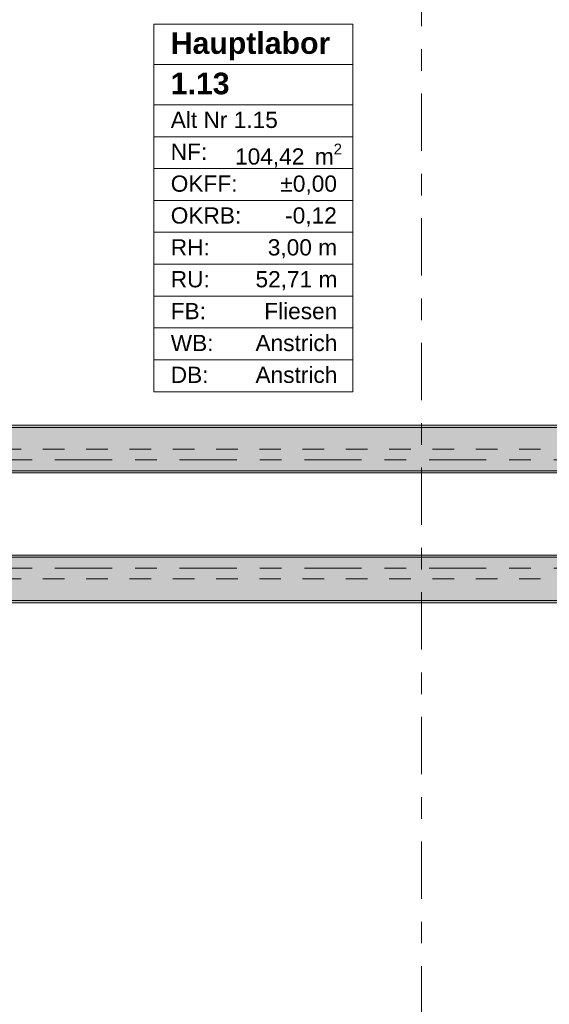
# Model space of a CAD drawing. Header units: metres. Extents: x -3.6 to 84.5, y -11 to 16.8.
# Tile 16 of 225: x 2.3 to 4.7, y 3.3 to 7.9. Entities that reach past the tile are written whole.
import ezdxf

# ---------------------------------------------------------------- set-up
doc = ezdxf.new("R2010")
doc.units = ezdxf.units.M
doc.header["$MEASUREMENT"] = 0
doc.linetypes.add('Achse', pattern=[0.2, 0.1, -0.05, 0, -0.05])
doc.linetypes.add('Strichlinie doppelt', pattern=[0.546806, 0.264583, -0.105833, 0.070556, -0.105833])
for name, color, linetype in [('401 - Zone.Raum_ Raumbegrenzung_ Whg.', 7, 'Continuous'), ('451 - Universal.Achsen Raster', 7, 'Continuous'), ('608 - Struktur.Träger', 7, 'Continuous')]:
    doc.layers.add(name, color=color, linetype=linetype)
doc.styles.add('ERSTELLTER_STIL_1', font='txt')
doc.styles.add('ERSTELLTER_STIL_2', font='txt')
pattern_1 = [(45, (0, 0), (-0.08485281, 0.08485281), []), (45, (-0.04243, 0.04243), (-0.08485281, 0.08485281), [0.09, -0.03])]
pattern_2 = [(45, (0, 0), (-0.01767767, 0.01767767), [0, -0.025])]

msp = doc.modelspace()

# ---------------------------------------------------------------- hatches: boundary and pattern name
at = {"layer": '608 - Struktur.Träger', "linetype": 'Continuous', "lineweight": 0, "true_color": 0x000000}
h = msp.add_hatch(dxfattribs=at)
h.set_pattern_fill('Gips_0001', color=18, style=0, pattern_type=2)
h.set_pattern_definition(pattern_2)
h.paths.add_polyline_path([(0.69, 6.01), (0.69, 6), (7.57, 6), (7.57, 6.01)])
h = msp.add_hatch(dxfattribs=at)
h.set_pattern_fill('Beton__Stahlbeton_0001', color=18, style=0, pattern_type=2)
h.set_pattern_definition(pattern_1)
h.paths.add_polyline_path([(0.38, 5.8), (0.69, 5.8), (7.57, 5.8), (7.89, 5.8), (11.17, 5.8), (11.49, 5.8), (18.37, 5.8), (18.69, 5.8), (25.57, 5.8), (25.89, 5.8), (32.77, 5.8), (33.09, 5.8), (36.46, 5.8), (36.6, 5.8), (39.97, 5.8), (40.29, 5.8), (45.42, 5.8), (45.69, 5.8), (47.17, 5.8), (47.49, 5.8), (48.915, 5.8), (50.865, 5.8), (54.37, 5.8), (54.69, 5.8), (61.57, 5.8), (61.88, 5.8), (61.88, 6), (61.57, 6), (54.69, 6), (54.37, 6), (47.49, 6), (47.17, 6), (40.29, 6), (39.97, 6), (33.09, 6), (32.77, 6), (25.89, 6), (25.57, 6), (18.69, 6), (18.37, 6), (11.49, 6), (11.17, 6), (7.89, 6), (7.57, 6), (0.69, 6), (0.38, 6)])
h = msp.add_hatch(dxfattribs=at)
h.set_pattern_fill('Gips_0001', color=18, style=0, pattern_type=2)
h.set_pattern_definition(pattern_2)
h.paths.add_polyline_path([(0.69, 5.8), (0.69, 5.79), (7.57, 5.79), (7.57, 5.8)])
h = msp.add_hatch(dxfattribs=at)
h.set_pattern_fill('Beton__Stahlbeton_0001', color=18, style=0, pattern_type=2)
h.set_pattern_definition(pattern_1)
h.paths.add_polyline_path([(0.69, 5.4), (0.38, 5.4), (0.38, 5.2), (0.69, 5.2), (7.57, 5.2), (7.89, 5.2), (11.17, 5.2), (11.49, 5.2), (18.37, 5.2), (18.69, 5.2), (25.57, 5.2), (25.89, 5.2), (29.17, 5.2), (29.49, 5.2), (32.77, 5.2), (33.09, 5.2), (36.46, 5.2), (36.6, 5.2), (39.97, 5.2), (40.29, 5.2), (45.42, 5.2), (47.49, 5.2), (54.37, 5.2), (54.69, 5.2), (61.57, 5.2), (61.88, 5.2), (61.88, 5.4), (61.57, 5.4), (54.69, 5.4), (54.37, 5.4), (47.49, 5.4), (47.17, 5.4), (45.69, 5.4), (45.42, 5.4), (40.29, 5.4), (39.97, 5.4), (36.6, 5.4), (36.46, 5.4), (33.09, 5.4), (32.77, 5.4), (29.49, 5.4), (29.17, 5.4), (25.89, 5.4), (25.57, 5.4), (18.69, 5.4), (18.37, 5.4), (11.49, 5.4), (11.17, 5.4), (7.89, 5.4), (7.57, 5.4)])
h = msp.add_hatch(dxfattribs=at)
h.set_pattern_fill('Gips_0001', color=18, style=0, pattern_type=2)
h.set_pattern_definition(pattern_2)
h.paths.add_polyline_path([(0.69, 5.4), (7.57, 5.4), (7.57, 5.41), (0.69, 5.41)])
h = msp.add_hatch(dxfattribs=at)
h.set_pattern_fill('Gips_0001', color=18, style=0, pattern_type=2)
h.set_pattern_definition(pattern_2)
h.paths.add_polyline_path([(0.69, 5.2), (0.69, 5.19), (7.57, 5.19), (7.57, 5.2)])

# ---------------------------------------------------------------- linework, layer by layer
at = {"layer": '401 - Zone.Raum_ Raumbegrenzung_ Whg.', "color": 7, "linetype": 'Continuous', "lineweight": 9}
for p, q in [((3.8116, 7.8646), (2.892, 7.8646)), ((2.892, 7.8646), (2.892, 6.1654)), ((2.892, 7.8646), (3.8116, 7.8646)), ((2.892, 7.6779), (2.892, 7.8646)), ((3.8116, 6.1654), (3.8116, 7.8646)), ((3.8116, 7.8646), (3.8116, 7.6779)), ((3.8116, 7.6779), (2.892, 7.6779)), ((2.892, 7.6779), (3.8116, 7.6779)), ((2.892, 7.4913), (2.892, 7.6779)), ((3.8116, 7.6779), (3.8116, 7.4913)), ((3.8116, 7.4913), (2.892, 7.4913)), ((2.892, 7.4913), (3.8116, 7.4913)), ((2.892, 7.344), (2.892, 7.4913)), ((3.8116, 7.4913), (3.8116, 7.344)), ((3.8116, 7.344), (2.892, 7.344)), ((2.892, 7.344), (3.8116, 7.344)), ((2.892, 7.1967), (2.892, 7.344)), ((3.8116, 7.344), (3.8116, 7.1967)), ((3.8116, 7.1967), (2.892, 7.1967)), ((2.892, 7.1967), (3.8116, 7.1967)), ((2.892, 7.0494), (2.892, 7.1967)), ((3.8116, 7.1967), (3.8116, 7.0494)), ((3.8116, 7.0494), (2.892, 7.0494)), ((2.892, 7.0494), (3.8116, 7.0494)), ((2.892, 6.9021), (2.892, 7.0494)), ((3.8116, 7.0494), (3.8116, 6.9021)), ((3.8116, 6.9021), (2.892, 6.9021)), ((2.892, 6.9021), (3.8116, 6.9021)), ((2.892, 6.7547), (2.892, 6.9021)), ((3.8116, 6.9021), (3.8116, 6.7547)), ((3.8116, 6.7547), (2.892, 6.7547)), ((2.892, 6.7547), (3.8116, 6.7547)), ((2.892, 6.6074), (2.892, 6.7547)), ((3.8116, 6.7547), (3.8116, 6.6074)), ((3.8116, 6.6074), (2.892, 6.6074)), ((2.892, 6.6074), (3.8116, 6.6074)), ((2.892, 6.4601), (2.892, 6.6074)), ((3.8116, 6.6074), (3.8116, 6.4601)), ((3.8116, 6.4601), (2.892, 6.4601)), ((2.892, 6.4601), (3.8116, 6.4601)), ((2.892, 6.3128), (2.892, 6.4601)), ((3.8116, 6.4601), (3.8116, 6.3128)), ((3.8116, 6.3128), (2.892, 6.3128)), ((2.892, 6.3128), (3.8116, 6.3128)), ((2.892, 6.1654), (2.892, 6.3128)), ((3.8116, 6.3128), (3.8116, 6.1654)), ((2.892, 6.1654), (3.8116, 6.1654)), ((3.8116, 6.1654), (2.892, 6.1654))]:
    msp.add_line(p, q, dxfattribs=at)
at = {"layer": '451 - Universal.Achsen Raster', "color": 160, "linetype": 'Strichlinie doppelt', "lineweight": 9, "true_color": 0x3232ff}
for p, q in [((4.13, -10.585), (4.13, 16.355)), ((64.935, 5.85), (-3.175, 5.85)), ((64.935, 5.35), (-3.175, 5.35))]:
    msp.add_line(p, q, dxfattribs=at)
at = {"layer": '608 - Struktur.Träger', "color": 7, "linetype": 'Continuous', "lineweight": 13}
for p, q in [((0.38, 6.01), (61.88, 6.01)), ((7.57, 6), (0.69, 6)), ((0.38, 5.79), (61.88, 5.79)), ((0.38, 5.41), (61.88, 5.41)), ((7.57, 5.4), (0.69, 5.4)), ((0.38, 5.19), (61.88, 5.19))]:
    msp.add_line(p, q, dxfattribs=at)
at = {"layer": '608 - Struktur.Träger', "color": 7, "linetype": 'Continuous', "lineweight": 5}
for p, q in [((7.57, 6.01), (0.69, 6.01)), ((7.57, 5.79), (0.69, 5.79)), ((7.57, 5.41), (0.69, 5.41)), ((7.57, 5.19), (0.69, 5.19))]:
    msp.add_line(p, q, dxfattribs=at)
at = {"layer": '608 - Struktur.Träger', "color": 7, "linetype": 'Achse', "lineweight": 9}
for p, q in [((0.38, 5.9), (61.88, 5.9)), ((0.38, 5.3), (61.88, 5.3))]:
    msp.add_line(p, q, dxfattribs=at)
at = {"layer": '608 - Struktur.Träger', "color": 7, "linetype": 'Continuous', "lineweight": 13, "flags": 128}
for points in [[(54.69, 5.8), (54.37, 5.8), (50.865, 5.8), (48.915, 5.8), (47.49, 5.8), (47.17, 5.8), (45.69, 5.8), (45.42, 5.8), (40.29, 5.8), (39.97, 5.8), (36.6, 5.8), (36.46, 5.8), (33.09, 5.8), (32.77, 5.8), (25.89, 5.8), (25.57, 5.8), (18.69, 5.8), (18.37, 5.8), (11.49, 5.8), (11.17, 5.8), (7.89, 5.8), (7.57, 5.8), (0.69, 5.8), (0.38, 5.8)], [(61.88, 5.2), (61.57, 5.2), (54.69, 5.2), (54.37, 5.2), (47.49, 5.2), (45.42, 5.2), (40.29, 5.2), (39.97, 5.2), (36.6, 5.2), (36.46, 5.2), (33.09, 5.2), (32.77, 5.2), (29.49, 5.2), (29.17, 5.2), (25.89, 5.2), (25.57, 5.2), (18.69, 5.2), (18.37, 5.2), (11.49, 5.2), (11.17, 5.2), (7.89, 5.2), (7.57, 5.2), (0.69, 5.2), (0.38, 5.2)]]:
    msp.add_lwpolyline(points, dxfattribs=at)

# ---------------------------------------------------------------- texts
at = {"layer": '401 - Zone.Raum_ Raumbegrenzung_ Whg.', "color": 7, "lineweight": 9, "attachment_point": 1}
for s, insert, char_height, style in [('\\A1;{\\pqj;\\pt0;\\fArial|b1|i0|c0|p38;Hauptlabor }', (2.9705, 7.827), 0.1, 'ERSTELLTER_STIL_1'), ('\\A1;{\\pqj;\\pt0;\\fArial|b1|i0|c0|p38;}', (3.7331, 7.8498), 0.1, 'ERSTELLTER_STIL_1'), ('\\A1;{\\pqj;\\pt0;\\fArial|b1|i0|c0|p38;}', (3.7331, 7.6632), 0.1, 'ERSTELLTER_STIL_1'), ('\\A1;{\\pql;\\pt0;\\fArial|b1|i0|c0|p38;1.13}', (2.9705, 7.6404), 0.1, 'ERSTELLTER_STIL_1'), ('\\A1;{\\pqj;\\pt0;\\fArial|b0|i0|c0|p38;Alt Nr 1.15}', (2.9705, 7.4595), 0.075, 'ERSTELLTER_STIL_2'), ('\\A1;{\\pqj;\\pt0;\\fArial|b0|i0|c0|p38;}', (3.7331, 7.4766), 0.075, 'ERSTELLTER_STIL_2'), ('\\A1;{\\pqj;\\pt0;\\fArial|b0|i0|c0|p38;NF: }', (2.9705, 7.3121), 0.075, 'ERSTELLTER_STIL_2'), ('\\A1;{\\pql;\\pt0,0.05;\\fArial|b0|i0|c0|p38;104,42\\fArial|b0|i0|c0|p38;\\A1{\\H.66x;\\S^  ;}\\fArial|b0|i0|c0|p38; m\\fArial|b0|i0|c0|p38;\\A1{\\H.66x;\\S2^  ;}}', (3.2676, 7.3121), 0.075, 'ERSTELLTER_STIL_2'), ('\\A1;{\\pqj;\\pt0;\\fArial|b0|i0|c0|p38;OKFF: }', (2.9705, 7.1648), 0.075, 'ERSTELLTER_STIL_2'), ('\\A1;{\\pqj;\\pt0;\\fArial|b0|i0|c0|p38;±0,00}', (3.4773, 7.1648), 0.075, 'ERSTELLTER_STIL_2'), ('\\A1;{\\pqj;\\pt0;\\fArial|b0|i0|c0|p38;OKRB: }', (2.9705, 7.0175), 0.075, 'ERSTELLTER_STIL_2'), ('\\A1;{\\pqj;\\pt0;\\fArial|b0|i0|c0|p38;-0,12}', (3.4992, 7.0175), 0.075, 'ERSTELLTER_STIL_2'), ('\\A1;{\\pqj;\\pt0;\\fArial|b0|i0|c0|p38;RH: }', (2.9705, 6.8702), 0.075, 'ERSTELLTER_STIL_2'), ('\\A1;{\\pqj;\\pt0;\\fArial|b0|i0|c0|p38;3,00 m}', (3.419, 6.8702), 0.075, 'ERSTELLTER_STIL_2'), ('\\A1;{\\pqj;\\pt0;\\fArial|b0|i0|c0|p38;RU: }', (2.9705, 6.7229), 0.075, 'ERSTELLTER_STIL_2'), ('\\A1;{\\pqj;\\pt0;\\fArial|b0|i0|c0|p38;52,71 m}', (3.3621, 6.7229), 0.075, 'ERSTELLTER_STIL_2'), ('\\A1;{\\pqj;\\pt0;\\fArial|b0|i0|c0|p38;FB: }', (2.9705, 6.5755), 0.075, 'ERSTELLTER_STIL_2'), ('\\A1;{\\pqj;\\pt0;\\fArial|b0|i0|c0|p38;Fliesen}', (3.4025, 6.5755), 0.075, 'ERSTELLTER_STIL_2'), ('\\A1;{\\pqj;\\pt0;\\fArial|b0|i0|c0|p38;WB: }', (2.9705, 6.4282), 0.075, 'ERSTELLTER_STIL_2'), ('\\A1;{\\pqj;\\pt0;\\fArial|b0|i0|c0|p38;Anstrich}', (3.3621, 6.4282), 0.075, 'ERSTELLTER_STIL_2'), ('\\A1;{\\pqj;\\pt0;\\fArial|b0|i0|c0|p38;Anstrich}', (3.3621, 6.2809), 0.075, 'ERSTELLTER_STIL_2'), ('\\A1;{\\pqj;\\pt0;\\fArial|b0|i0|c0|p38;DB: }', (2.9705, 6.2809), 0.075, 'ERSTELLTER_STIL_2')]:
    msp.add_mtext(s, dxfattribs=dict(at, insert=insert, char_height=char_height, style=style))

doc.saveas('drawing.dxf')
